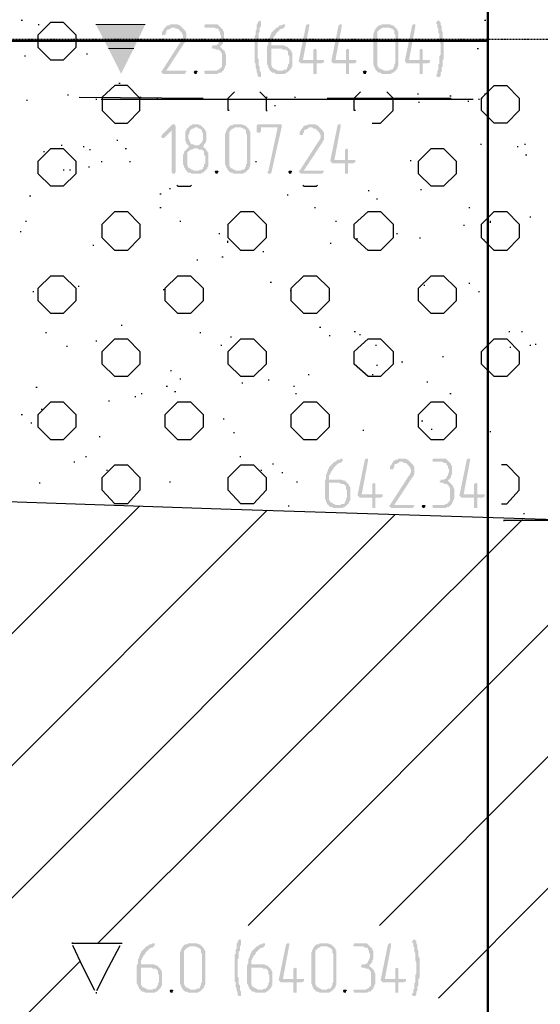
# Model space of a CAD drawing. Header units: millimetres. Extents: x -93479 to 1057970, y -66333 to 172656.
# Tile 93 of 145: x 191073 to 193172, y 46097 to 50064. Entities that reach past the tile are written whole.
import ezdxf

# ---------------------------------------------------------------- set-up
doc = ezdxf.new("R2010")
doc.units = ezdxf.units.MM
doc.linetypes.add('01 Штриховая _4 мм_', pattern=[6, 3.5, -2.5])
doc.layers.add('PDF _Геометрия', color=7, linetype='Continuous')
doc.layers.add('PDF _Сплошная заливка', color=7, linetype='Continuous')
doc.layers.add('РАЗМЕРЫ', color=7, linetype='Continuous', lineweight=9)

# ---------------------------------------------------------------- blocks, each defined once
blk = doc.blocks.new('геология2')
at = {"layer": 'PDF _Сплошная заливка', "transparency": 33554559}
for points in [[(37.3972, -10.4418), (37.3922, -10.4418), (37.3905, -10.4434), (37.3872, -10.4434), (37.3855, -10.4451), (37.3838, -10.4451), (37.3838, -10.4468), (37.3822, -10.4484), (37.3805, -10.4518), (37.3788, -10.4534), (37.3788, -10.4551), (37.3788, -10.4584), (37.3838, -10.4584), (37.3838, -10.4568), (37.3855, -10.4551), (37.3855, -10.4518), (37.3872, -10.4501), (37.3888, -10.4501), (37.3922, -10.4484), (37.3938, -10.4468), (37.4105, -10.4468), (37.4088, -10.4451), (37.4072, -10.4434), (37.4055, -10.4434), (37.4038, -10.4418), (37.3988, -10.4418)], [(37.4605, -10.4418), (37.4472, -10.4418), (37.4455, -10.4451), (37.4472, -10.4468), (37.4622, -10.4468), (37.4638, -10.4484), (37.4672, -10.4484), (37.4688, -10.4501), (37.4688, -10.4518), (37.4705, -10.4534), (37.4705, -10.4568), (37.4722, -10.4584), (37.4722, -10.4634), (37.4705, -10.4668), (37.4705, -10.4684), (37.4688, -10.4701), (37.4688, -10.4718), (37.4672, -10.4734), (37.4638, -10.4751), (37.4588, -10.4751), (37.4588, -10.4768), (37.4572, -10.4784), (37.4588, -10.4801), (37.4622, -10.4801), (37.4655, -10.4818), (37.4688, -10.4818), (37.4705, -10.4834), (37.4722, -10.4851), (37.4738, -10.4884), (37.4738, -10.5084), (37.4722, -10.5101), (37.4705, -10.5118), (37.4688, -10.5134), (37.4672, -10.5134), (37.4655, -10.5151), (37.4472, -10.5151), (37.4455, -10.5168), (37.4472, -10.5201), (37.4672, -10.5201), (37.4688, -10.5184), (37.4722, -10.5184), (37.4738, -10.5168), (37.4755, -10.5151), (37.4772, -10.5134), (37.4772, -10.5118), (37.4788, -10.5101), (37.4788, -10.5084), (37.4805, -10.5051), (37.4805, -10.4901), (37.4788, -10.4868), (37.4788, -10.4851), (37.4772, -10.4834), (37.4755, -10.4818), (37.4738, -10.4801), (37.4722, -10.4784), (37.4705, -10.4768), (37.4722, -10.4751), (37.4738, -10.4734), (37.4755, -10.4718), (37.4755, -10.4684), (37.4772, -10.4668), (37.4772, -10.4534), (37.4755, -10.4518), (37.4755, -10.4501), (37.4738, -10.4484), (37.4722, -10.4468), (37.4705, -10.4451), (37.4688, -10.4434), (37.4672, -10.4418), (37.4622, -10.4418)], [(37.5338, -10.4351), (37.5322, -10.4368), (37.5305, -10.4384), (37.5305, -10.4401), (37.5288, -10.4418), (37.5288, -10.4501), (37.5272, -10.4518), (37.5272, -10.4584), (37.5255, -10.4601), (37.5255, -10.5018), (37.5272, -10.5034), (37.5272, -10.5101), (37.5288, -10.5134), (37.5288, -10.5168), (37.5305, -10.5201), (37.5305, -10.5234), (37.5322, -10.5251), (37.5355, -10.5251), (37.5355, -10.5184), (37.5338, -10.5151), (37.5338, -10.5084), (37.5322, -10.5068), (37.5322, -10.4968), (37.5305, -10.4951), (37.5305, -10.4668), (37.5322, -10.4651), (37.5322, -10.4551), (37.5338, -10.4534), (37.5338, -10.4468), (37.5355, -10.4451), (37.5355, -10.4401), (37.5355, -10.4368)], [(37.5722, -10.4418), (37.5705, -10.4418), (37.5688, -10.4434), (37.5655, -10.4434), (37.5638, -10.4451), (37.5622, -10.4468), (37.5605, -10.4468), (37.5588, -10.4484), (37.5572, -10.4501), (37.5555, -10.4518), (37.5538, -10.4534), (37.5522, -10.4551), (37.5522, -10.4568), (37.5505, -10.4584), (37.5505, -10.4601), (37.5488, -10.4634), (37.5488, -10.4651), (37.5472, -10.4668), (37.5472, -10.4734), (37.5455, -10.4768), (37.5455, -10.5051), (37.5472, -10.5084), (37.5472, -10.5101), (37.5488, -10.5118), (37.5488, -10.5134), (37.5505, -10.5151), (37.5622, -10.5151), (37.5605, -10.5134), (37.5588, -10.5134), (37.5572, -10.5118), (37.5555, -10.5118), (37.5538, -10.5101), (37.5522, -10.5068), (37.5522, -10.4801), (37.5805, -10.4801), (37.5788, -10.4784), (37.5772, -10.4768), (37.5755, -10.4768), (37.5722, -10.4751), (37.5522, -10.4751), (37.5522, -10.4684), (37.5538, -10.4668), (37.5538, -10.4651), (37.5555, -10.4634), (37.5555, -10.4618), (37.5572, -10.4601), (37.5588, -10.4584), (37.5588, -10.4568), (37.5605, -10.4551), (37.5622, -10.4534), (37.5638, -10.4518), (37.5655, -10.4501), (37.5688, -10.4484), (37.5705, -10.4484), (37.5722, -10.4468), (37.5738, -10.4451), (37.5738, -10.4418)], [(37.6105, -10.4418), (37.6088, -10.4418), (37.6072, -10.4434), (37.5955, -10.5001), (37.5972, -10.5018), (37.5988, -10.5034), (37.6188, -10.5034), (37.6188, -10.5201), (37.6238, -10.5201), (37.6238, -10.5168), (37.6238, -10.5034), (37.6322, -10.5034), (37.6355, -10.5018), (37.6355, -10.4984), (37.6022, -10.4984), (37.6122, -10.4451), (37.6122, -10.4418)], [(37.6622, -10.4418), (37.6605, -10.4418), (37.6588, -10.4434), (37.6472, -10.5001), (37.6488, -10.5018), (37.6505, -10.5034), (37.6705, -10.5034), (37.6705, -10.5201), (37.6755, -10.5201), (37.6755, -10.5168), (37.6755, -10.5034), (37.6838, -10.5034), (37.6872, -10.5018), (37.6872, -10.4984), (37.6538, -10.4984), (37.6638, -10.4451), (37.6638, -10.4418)], [(37.7372, -10.4418), (37.7272, -10.4418), (37.7255, -10.4434), (37.7222, -10.4434), (37.7205, -10.4451), (37.7188, -10.4468), (37.7172, -10.4484), (37.7172, -10.4501), (37.7155, -10.4518), (37.7155, -10.4534), (37.7138, -10.4568), (37.7138, -10.5051), (37.7155, -10.5084), (37.7155, -10.5101), (37.7172, -10.5118), (37.7172, -10.5134), (37.7188, -10.5151), (37.7205, -10.5168), (37.7222, -10.5184), (37.7255, -10.5184), (37.7272, -10.5201), (37.7422, -10.5201), (37.7438, -10.5184), (37.7455, -10.5184), (37.7472, -10.5168), (37.7488, -10.5151), (37.7305, -10.5151), (37.7288, -10.5134), (37.7272, -10.5134), (37.7255, -10.5118), (37.7238, -10.5118), (37.7222, -10.5101), (37.7205, -10.5068), (37.7205, -10.4534), (37.7222, -10.4518), (37.7238, -10.4501), (37.7255, -10.4484), (37.7272, -10.4484), (37.7288, -10.4468), (37.7488, -10.4468), (37.7472, -10.4451), (37.7455, -10.4434), (37.7438, -10.4434), (37.7405, -10.4418), (37.7388, -10.4418)], [(37.7788, -10.4418), (37.7772, -10.4418), (37.7755, -10.4434), (37.7638, -10.5001), (37.7655, -10.5018), (37.7672, -10.5034), (37.7872, -10.5034), (37.7872, -10.5201), (37.7922, -10.5201), (37.7922, -10.5168), (37.7922, -10.5034), (37.8005, -10.5034), (37.8038, -10.5018), (37.8038, -10.4984), (37.7705, -10.4984), (37.7805, -10.4451), (37.7805, -10.4418)], [(37.8172, -10.4351), (37.8155, -10.4368), (37.8138, -10.4384), (37.8138, -10.4401), (37.8155, -10.4418), (37.8155, -10.4468), (37.8172, -10.4484), (37.8172, -10.4551), (37.8188, -10.4568), (37.8188, -10.4684), (37.8205, -10.4718), (37.8205, -10.4801), (37.8205, -10.4901), (37.8188, -10.4918), (37.8188, -10.5034), (37.8172, -10.5051), (37.8172, -10.5134), (37.8155, -10.5151), (37.8155, -10.5201), (37.8138, -10.5218), (37.8138, -10.5234), (37.8155, -10.5251), (37.8188, -10.5251), (37.8205, -10.5234), (37.8205, -10.5184), (37.8222, -10.5168), (37.8222, -10.5101), (37.8238, -10.5084), (37.8238, -10.4984), (37.8255, -10.4968), (37.8255, -10.4651), (37.8238, -10.4618), (37.8238, -10.4534), (37.8222, -10.4518), (37.8222, -10.4451), (37.8205, -10.4418), (37.8205, -10.4384), (37.8188, -10.4368)], [(37.4105, -10.4468), (37.3972, -10.4468), (37.3988, -10.4468), (37.4005, -10.4484), (37.4038, -10.4484), (37.4055, -10.4501), (37.4072, -10.4518), (37.4088, -10.4534), (37.4105, -10.4551), (37.4105, -10.4568), (37.4122, -10.4584), (37.4122, -10.4634), (37.4105, -10.4651), (37.4105, -10.4668), (37.4088, -10.4684), (37.3788, -10.5151), (37.3772, -10.5168), (37.3788, -10.5184), (37.3805, -10.5201), (37.4155, -10.5201), (37.4155, -10.5184), (37.4172, -10.5168), (37.4172, -10.5151), (37.3855, -10.5151), (37.4138, -10.4718), (37.4155, -10.4701), (37.4155, -10.4684), (37.4172, -10.4668), (37.4172, -10.4551), (37.4155, -10.4518), (37.4138, -10.4501), (37.4122, -10.4484)], [(37.7488, -10.4468), (37.7372, -10.4468), (37.7388, -10.4468), (37.7422, -10.4484), (37.7438, -10.4484), (37.7455, -10.4501), (37.7472, -10.4518), (37.7472, -10.4568), (37.7488, -10.4584), (37.7488, -10.5034), (37.7472, -10.5051), (37.7472, -10.5084), (37.7455, -10.5101), (37.7455, -10.5118), (37.7438, -10.5134), (37.7405, -10.5134), (37.7388, -10.5151), (37.7305, -10.5151), (37.7488, -10.5151), (37.7505, -10.5134), (37.7522, -10.5118), (37.7522, -10.5101), (37.7538, -10.5068), (37.7538, -10.4534), (37.7522, -10.4518), (37.7522, -10.4501), (37.7505, -10.4484)], [(37.5805, -10.4801), (37.5688, -10.4801), (37.5705, -10.4818), (37.5755, -10.4818), (37.5772, -10.4834), (37.5788, -10.4851), (37.5788, -10.4901), (37.5805, -10.4918), (37.5805, -10.5034), (37.5788, -10.5051), (37.5788, -10.5084), (37.5772, -10.5101), (37.5772, -10.5118), (37.5755, -10.5134), (37.5722, -10.5134), (37.5705, -10.5151), (37.5505, -10.5151), (37.5522, -10.5168), (37.5538, -10.5184), (37.5572, -10.5184), (37.5588, -10.5201), (37.5738, -10.5201), (37.5755, -10.5184), (37.5772, -10.5184), (37.5788, -10.5168), (37.5805, -10.5151), (37.5822, -10.5134), (37.5838, -10.5118), (37.5838, -10.5101), (37.5855, -10.5084), (37.5855, -10.4868), (37.5838, -10.4851), (37.5838, -10.4834), (37.5822, -10.4818)], [(37.6222, -10.4801), (37.6188, -10.4818), (37.6188, -10.4834), (37.6188, -10.4984), (37.6022, -10.4984), (37.6238, -10.4984), (37.6238, -10.4818)], [(37.6738, -10.4801), (37.6705, -10.4818), (37.6705, -10.4834), (37.6705, -10.4984), (37.6538, -10.4984), (37.6755, -10.4984), (37.6755, -10.4818)], [(37.7905, -10.4801), (37.7872, -10.4818), (37.7872, -10.4834), (37.7872, -10.4984), (37.7705, -10.4984), (37.7922, -10.4984), (37.7922, -10.4818)], [(37.4322, -10.5151), (37.4305, -10.5151), (37.4288, -10.5168), (37.4305, -10.5201), (37.4338, -10.5201), (37.4338, -10.5184), (37.4355, -10.5168), (37.4338, -10.5151)], [(37.7005, -10.5151), (37.6988, -10.5151), (37.6972, -10.5168), (37.6988, -10.5201), (37.7022, -10.5201), (37.7022, -10.5184), (37.7038, -10.5168), (37.7022, -10.5151)], [(37.3972, -10.6001), (37.3955, -10.6001), (37.3788, -10.6168), (37.3772, -10.6201), (37.3788, -10.6218), (37.3822, -10.6218), (37.3938, -10.6101), (37.4005, -10.6034), (37.3988, -10.6001)], [(37.4005, -10.6034), (37.3938, -10.6101), (37.3938, -10.6751), (37.3955, -10.6784), (37.3988, -10.6784), (37.4005, -10.6751)], [(37.4322, -10.6001), (37.4272, -10.6001), (37.4255, -10.6018), (37.4238, -10.6018), (37.4222, -10.6034), (37.4205, -10.6051), (37.4188, -10.6068), (37.4172, -10.6084), (37.4172, -10.6101), (37.4155, -10.6118), (37.4155, -10.6268), (37.4172, -10.6284), (37.4172, -10.6301), (37.4188, -10.6318), (37.4205, -10.6334), (37.4205, -10.6351), (37.4222, -10.6351), (37.4205, -10.6368), (37.4188, -10.6384), (37.4355, -10.6384), (37.4372, -10.6401), (37.4422, -10.6401), (37.4438, -10.6418), (37.4455, -10.6434), (37.4455, -10.6484), (37.4472, -10.6501), (37.4472, -10.6618), (37.4455, -10.6634), (37.4455, -10.6668), (37.4438, -10.6684), (37.4438, -10.6701), (37.4422, -10.6718), (37.4388, -10.6718), (37.4372, -10.6734), (37.4172, -10.6734), (37.4188, -10.6751), (37.4205, -10.6768), (37.4238, -10.6768), (37.4255, -10.6784), (37.4405, -10.6784), (37.4422, -10.6768), (37.4438, -10.6768), (37.4455, -10.6751), (37.4472, -10.6734), (37.4488, -10.6718), (37.4505, -10.6701), (37.4505, -10.6684), (37.4522, -10.6668), (37.4522, -10.6451), (37.4505, -10.6434), (37.4505, -10.6418), (37.4488, -10.6418), (37.4488, -10.6401), (37.4472, -10.6384), (37.4455, -10.6368), (37.4438, -10.6351), (37.4455, -10.6334), (37.4305, -10.6334), (37.4288, -10.6318), (37.4255, -10.6318), (37.4238, -10.6301), (37.4238, -10.6284), (37.4222, -10.6268), (37.4222, -10.6251), (37.4205, -10.6218), (37.4205, -10.6168), (37.4222, -10.6151), (37.4222, -10.6118), (37.4238, -10.6101), (37.4238, -10.6084), (37.4272, -10.6068), (37.4288, -10.6068), (37.4305, -10.6051), (37.4438, -10.6051), (37.4422, -10.6034), (37.4405, -10.6018), (37.4388, -10.6018), (37.4372, -10.6001), (37.4338, -10.6001)], [(37.4438, -10.6051), (37.4322, -10.6051), (37.4355, -10.6051), (37.4372, -10.6068), (37.4388, -10.6068), (37.4405, -10.6084), (37.4422, -10.6101), (37.4422, -10.6118), (37.4438, -10.6151), (37.4438, -10.6251), (37.4422, -10.6268), (37.4422, -10.6284), (37.4405, -10.6301), (37.4388, -10.6318), (37.4372, -10.6334), (37.4322, -10.6334), (37.4455, -10.6334), (37.4455, -10.6318), (37.4472, -10.6301), (37.4488, -10.6268), (37.4488, -10.6118), (37.4472, -10.6101), (37.4472, -10.6084), (37.4455, -10.6068)], [(37.5022, -10.6001), (37.4922, -10.6001), (37.4905, -10.6018), (37.4872, -10.6018), (37.4855, -10.6034), (37.4838, -10.6051), (37.4822, -10.6068), (37.4822, -10.6084), (37.4805, -10.6101), (37.4805, -10.6118), (37.4788, -10.6151), (37.4788, -10.6634), (37.4805, -10.6668), (37.4805, -10.6684), (37.4822, -10.6701), (37.4822, -10.6718), (37.4838, -10.6734), (37.4855, -10.6751), (37.4872, -10.6768), (37.4905, -10.6768), (37.4922, -10.6784), (37.5072, -10.6784), (37.5088, -10.6768), (37.5105, -10.6768), (37.5122, -10.6751), (37.5138, -10.6734), (37.4955, -10.6734), (37.4938, -10.6718), (37.4922, -10.6718), (37.4905, -10.6701), (37.4888, -10.6701), (37.4872, -10.6684), (37.4855, -10.6651), (37.4855, -10.6118), (37.4872, -10.6101), (37.4888, -10.6084), (37.4905, -10.6068), (37.4922, -10.6068), (37.4938, -10.6051), (37.5138, -10.6051), (37.5122, -10.6034), (37.5105, -10.6018), (37.5088, -10.6018), (37.5055, -10.6001), (37.5038, -10.6001)], [(37.5138, -10.6051), (37.5022, -10.6051), (37.5038, -10.6051), (37.5072, -10.6068), (37.5088, -10.6068), (37.5105, -10.6084), (37.5122, -10.6101), (37.5122, -10.6151), (37.5138, -10.6168), (37.5138, -10.6618), (37.5122, -10.6634), (37.5122, -10.6668), (37.5105, -10.6684), (37.5105, -10.6701), (37.5088, -10.6718), (37.5055, -10.6718), (37.5038, -10.6734), (37.4955, -10.6734), (37.5138, -10.6734), (37.5155, -10.6718), (37.5172, -10.6701), (37.5172, -10.6684), (37.5188, -10.6651), (37.5188, -10.6118), (37.5172, -10.6101), (37.5172, -10.6084), (37.5155, -10.6068)], [(37.5655, -10.6001), (37.5305, -10.6001), (37.5288, -10.6018), (37.5288, -10.6118), (37.5305, -10.6134), (37.5338, -10.6134), (37.5355, -10.6118), (37.5355, -10.6051), (37.5622, -10.6051), (37.5688, -10.6034), (37.5688, -10.6001)], [(37.5688, -10.6034), (37.5622, -10.6051), (37.5472, -10.6751), (37.5455, -10.6751), (37.5472, -10.6784), (37.5505, -10.6784), (37.5522, -10.6768)], [(37.6288, -10.6051), (37.6155, -10.6051), (37.6172, -10.6051), (37.6188, -10.6068), (37.6222, -10.6068), (37.6238, -10.6084), (37.6255, -10.6101), (37.6272, -10.6118), (37.6288, -10.6134), (37.6288, -10.6151), (37.6305, -10.6168), (37.6305, -10.6218), (37.6288, -10.6234), (37.6288, -10.6251), (37.6272, -10.6268), (37.5972, -10.6734), (37.5955, -10.6751), (37.5972, -10.6768), (37.5988, -10.6784), (37.6338, -10.6784), (37.6338, -10.6768), (37.6355, -10.6751), (37.6355, -10.6734), (37.6038, -10.6734), (37.6322, -10.6301), (37.6338, -10.6284), (37.6338, -10.6268), (37.6355, -10.6251), (37.6355, -10.6134), (37.6338, -10.6101), (37.6322, -10.6084), (37.6305, -10.6068)], [(37.6155, -10.6001), (37.6105, -10.6001), (37.6088, -10.6018), (37.6055, -10.6018), (37.6038, -10.6034), (37.6022, -10.6034), (37.6022, -10.6051), (37.6005, -10.6068), (37.5988, -10.6101), (37.5972, -10.6118), (37.5972, -10.6134), (37.5972, -10.6168), (37.6022, -10.6168), (37.6022, -10.6151), (37.6038, -10.6134), (37.6038, -10.6101), (37.6055, -10.6084), (37.6072, -10.6084), (37.6105, -10.6068), (37.6122, -10.6051), (37.6288, -10.6051), (37.6272, -10.6034), (37.6255, -10.6018), (37.6238, -10.6018), (37.6222, -10.6001), (37.6172, -10.6001)], [(37.6605, -10.6001), (37.6588, -10.6001), (37.6572, -10.6018), (37.6455, -10.6584), (37.6472, -10.6601), (37.6488, -10.6618), (37.6688, -10.6618), (37.6688, -10.6784), (37.6738, -10.6784), (37.6738, -10.6751), (37.6738, -10.6618), (37.6822, -10.6618), (37.6855, -10.6601), (37.6855, -10.6568), (37.6522, -10.6568), (37.6622, -10.6034), (37.6622, -10.6001)], [(37.4188, -10.6384), (37.4172, -10.6401), (37.4155, -10.6418), (37.4138, -10.6434), (37.4138, -10.6451), (37.4122, -10.6484), (37.4122, -10.6501), (37.4122, -10.6634), (37.4138, -10.6668), (37.4138, -10.6684), (37.4155, -10.6701), (37.4155, -10.6718), (37.4172, -10.6734), (37.4288, -10.6734), (37.4272, -10.6718), (37.4255, -10.6718), (37.4238, -10.6701), (37.4222, -10.6701), (37.4205, -10.6684), (37.4188, -10.6651), (37.4188, -10.6451), (37.4205, -10.6434), (37.4222, -10.6418), (37.4238, -10.6401), (37.4272, -10.6401), (37.4288, -10.6384), (37.4355, -10.6384)], [(37.6722, -10.6384), (37.6688, -10.6401), (37.6688, -10.6418), (37.6688, -10.6568), (37.6522, -10.6568), (37.6738, -10.6568), (37.6738, -10.6401)], [(37.4655, -10.6734), (37.4638, -10.6734), (37.4622, -10.6751), (37.4638, -10.6784), (37.4672, -10.6784), (37.4672, -10.6768), (37.4688, -10.6751), (37.4672, -10.6734)], [(37.5822, -10.6734), (37.5805, -10.6734), (37.5788, -10.6751), (37.5805, -10.6784), (37.5838, -10.6784), (37.5838, -10.6768), (37.5855, -10.6751), (37.5838, -10.6734)], [(37.6638, -11.1301), (37.6622, -11.1301), (37.6605, -11.1318), (37.6572, -11.1318), (37.6555, -11.1334), (37.6538, -11.1351), (37.6522, -11.1351), (37.6505, -11.1368), (37.6488, -11.1384), (37.6472, -11.1401), (37.6455, -11.1418), (37.6438, -11.1434), (37.6438, -11.1451), (37.6422, -11.1468), (37.6422, -11.1484), (37.6405, -11.1518), (37.6405, -11.1534), (37.6388, -11.1551), (37.6388, -11.1618), (37.6372, -11.1651), (37.6372, -11.1934), (37.6388, -11.1968), (37.6388, -11.1984), (37.6405, -11.2001), (37.6405, -11.2018), (37.6422, -11.2034), (37.6538, -11.2034), (37.6522, -11.2018), (37.6505, -11.2018), (37.6488, -11.2001), (37.6472, -11.2001), (37.6455, -11.1984), (37.6438, -11.1951), (37.6438, -11.1684), (37.6722, -11.1684), (37.6705, -11.1668), (37.6688, -11.1651), (37.6672, -11.1651), (37.6638, -11.1634), (37.6438, -11.1634), (37.6438, -11.1568), (37.6455, -11.1551), (37.6455, -11.1534), (37.6472, -11.1518), (37.6472, -11.1501), (37.6488, -11.1484), (37.6505, -11.1468), (37.6505, -11.1451), (37.6522, -11.1434), (37.6538, -11.1418), (37.6555, -11.1401), (37.6572, -11.1384), (37.6605, -11.1368), (37.6622, -11.1368), (37.6638, -11.1351), (37.6655, -11.1334), (37.6655, -11.1301)], [(37.7038, -11.1301), (37.7022, -11.1301), (37.7005, -11.1318), (37.6888, -11.1884), (37.6905, -11.1901), (37.6922, -11.1918), (37.7122, -11.1918), (37.7122, -11.2084), (37.7172, -11.2084), (37.7172, -11.2051), (37.7172, -11.1918), (37.7255, -11.1918), (37.7288, -11.1901), (37.7288, -11.1868), (37.6955, -11.1868), (37.7055, -11.1334), (37.7055, -11.1301)], [(37.7722, -11.1351), (37.7588, -11.1351), (37.7605, -11.1351), (37.7622, -11.1368), (37.7655, -11.1368), (37.7672, -11.1384), (37.7688, -11.1401), (37.7705, -11.1418), (37.7722, -11.1434), (37.7722, -11.1451), (37.7738, -11.1468), (37.7738, -11.1518), (37.7722, -11.1534), (37.7722, -11.1551), (37.7705, -11.1568), (37.7405, -11.2034), (37.7388, -11.2051), (37.7405, -11.2068), (37.7422, -11.2084), (37.7772, -11.2084), (37.7772, -11.2068), (37.7788, -11.2051), (37.7788, -11.2034), (37.7472, -11.2034), (37.7755, -11.1601), (37.7772, -11.1584), (37.7772, -11.1568), (37.7788, -11.1551), (37.7788, -11.1434), (37.7772, -11.1401), (37.7755, -11.1384), (37.7738, -11.1368)], [(37.7588, -11.1301), (37.7538, -11.1301), (37.7522, -11.1318), (37.7488, -11.1318), (37.7472, -11.1334), (37.7455, -11.1334), (37.7455, -11.1351), (37.7438, -11.1368), (37.7422, -11.1401), (37.7405, -11.1418), (37.7405, -11.1434), (37.7405, -11.1468), (37.7455, -11.1468), (37.7455, -11.1451), (37.7472, -11.1434), (37.7472, -11.1401), (37.7488, -11.1384), (37.7505, -11.1384), (37.7538, -11.1368), (37.7555, -11.1351), (37.7722, -11.1351), (37.7705, -11.1334), (37.7688, -11.1318), (37.7672, -11.1318), (37.7655, -11.1301), (37.7605, -11.1301)], [(37.8222, -11.1301), (37.8088, -11.1301), (37.8072, -11.1334), (37.8088, -11.1351), (37.8238, -11.1351), (37.8255, -11.1368), (37.8288, -11.1368), (37.8305, -11.1384), (37.8305, -11.1401), (37.8322, -11.1418), (37.8322, -11.1451), (37.8338, -11.1468), (37.8338, -11.1518), (37.8322, -11.1551), (37.8322, -11.1568), (37.8305, -11.1584), (37.8305, -11.1601), (37.8288, -11.1618), (37.8255, -11.1634), (37.8205, -11.1634), (37.8205, -11.1651), (37.8188, -11.1668), (37.8205, -11.1684), (37.8238, -11.1684), (37.8272, -11.1701), (37.8305, -11.1701), (37.8322, -11.1718), (37.8338, -11.1734), (37.8355, -11.1768), (37.8355, -11.1968), (37.8338, -11.1984), (37.8322, -11.2001), (37.8305, -11.2018), (37.8288, -11.2018), (37.8272, -11.2034), (37.8088, -11.2034), (37.8072, -11.2051), (37.8088, -11.2084), (37.8288, -11.2084), (37.8305, -11.2068), (37.8338, -11.2068), (37.8355, -11.2051), (37.8372, -11.2034), (37.8388, -11.2018), (37.8388, -11.2001), (37.8405, -11.1984), (37.8405, -11.1968), (37.8422, -11.1934), (37.8422, -11.1784), (37.8405, -11.1751), (37.8405, -11.1734), (37.8388, -11.1718), (37.8372, -11.1701), (37.8355, -11.1684), (37.8338, -11.1668), (37.8322, -11.1651), (37.8338, -11.1634), (37.8355, -11.1618), (37.8372, -11.1601), (37.8372, -11.1568), (37.8388, -11.1551), (37.8388, -11.1418), (37.8372, -11.1401), (37.8372, -11.1384), (37.8355, -11.1368), (37.8338, -11.1351), (37.8322, -11.1334), (37.8305, -11.1318), (37.8288, -11.1301), (37.8238, -11.1301)], [(37.8655, -11.1301), (37.8638, -11.1301), (37.8622, -11.1318), (37.8505, -11.1884), (37.8522, -11.1901), (37.8538, -11.1918), (37.8738, -11.1918), (37.8738, -11.2084), (37.8788, -11.2084), (37.8788, -11.2051), (37.8788, -11.1918), (37.8872, -11.1918), (37.8905, -11.1901), (37.8905, -11.1868), (37.8572, -11.1868), (37.8672, -11.1334), (37.8672, -11.1301)], [(37.6722, -11.1684), (37.6605, -11.1684), (37.6622, -11.1701), (37.6672, -11.1701), (37.6688, -11.1718), (37.6705, -11.1734), (37.6705, -11.1784), (37.6722, -11.1801), (37.6722, -11.1918), (37.6705, -11.1934), (37.6705, -11.1968), (37.6688, -11.1984), (37.6688, -11.2001), (37.6672, -11.2018), (37.6638, -11.2018), (37.6622, -11.2034), (37.6422, -11.2034), (37.6438, -11.2051), (37.6455, -11.2068), (37.6488, -11.2068), (37.6505, -11.2084), (37.6655, -11.2084), (37.6672, -11.2068), (37.6688, -11.2068), (37.6705, -11.2051), (37.6722, -11.2034), (37.6738, -11.2018), (37.6755, -11.2001), (37.6755, -11.1984), (37.6772, -11.1968), (37.6772, -11.1751), (37.6755, -11.1734), (37.6755, -11.1718), (37.6738, -11.1701)], [(37.7155, -11.1684), (37.7122, -11.1701), (37.7122, -11.1718), (37.7122, -11.1868), (37.6955, -11.1868), (37.7172, -11.1868), (37.7172, -11.1701)], [(37.8772, -11.1684), (37.8738, -11.1701), (37.8738, -11.1718), (37.8738, -11.1868), (37.8572, -11.1868), (37.8788, -11.1868), (37.8788, -11.1701)], [(37.7938, -11.2034), (37.7922, -11.2034), (37.7905, -11.2051), (37.7922, -11.2084), (37.7955, -11.2084), (37.7955, -11.2068), (37.7972, -11.2051), (37.7955, -11.2034)], [(37.5022, -11.8918), (37.5005, -11.8934), (37.4988, -11.8951), (37.4988, -11.8968), (37.4972, -11.8984), (37.4972, -11.9068), (37.4955, -11.9084), (37.4955, -11.9151), (37.4938, -11.9168), (37.4938, -11.9584), (37.4955, -11.9601), (37.4955, -11.9668), (37.4972, -11.9701), (37.4972, -11.9734), (37.4988, -11.9768), (37.4988, -11.9801), (37.5005, -11.9818), (37.5038, -11.9818), (37.5038, -11.9751), (37.5022, -11.9718), (37.5022, -11.9651), (37.5005, -11.9634), (37.5005, -11.9534), (37.4988, -11.9518), (37.4988, -11.9234), (37.5005, -11.9218), (37.5005, -11.9118), (37.5022, -11.9101), (37.5022, -11.9034), (37.5038, -11.9018), (37.5038, -11.8968), (37.5038, -11.8934)], [(37.7788, -11.8918), (37.7772, -11.8934), (37.7755, -11.8951), (37.7755, -11.8968), (37.7772, -11.8984), (37.7772, -11.9034), (37.7788, -11.9051), (37.7788, -11.9118), (37.7805, -11.9134), (37.7805, -11.9251), (37.7822, -11.9284), (37.7822, -11.9368), (37.7822, -11.9468), (37.7805, -11.9484), (37.7805, -11.9601), (37.7788, -11.9618), (37.7788, -11.9701), (37.7772, -11.9718), (37.7772, -11.9768), (37.7755, -11.9784), (37.7755, -11.9801), (37.7772, -11.9818), (37.7805, -11.9818), (37.7822, -11.9801), (37.7822, -11.9751), (37.7838, -11.9734), (37.7838, -11.9668), (37.7855, -11.9651), (37.7855, -11.9551), (37.7872, -11.9534), (37.7872, -11.9218), (37.7855, -11.9184), (37.7855, -11.9101), (37.7838, -11.9084), (37.7838, -11.9018), (37.7822, -11.8984), (37.7822, -11.8951), (37.7805, -11.8934)], [(37.3655, -11.8984), (37.3638, -11.8984), (37.3622, -11.9001), (37.3588, -11.9001), (37.3572, -11.9018), (37.3555, -11.9034), (37.3538, -11.9034), (37.3522, -11.9051), (37.3505, -11.9068), (37.3488, -11.9084), (37.3472, -11.9101), (37.3455, -11.9118), (37.3455, -11.9134), (37.3438, -11.9151), (37.3438, -11.9168), (37.3422, -11.9201), (37.3422, -11.9218), (37.3405, -11.9234), (37.3405, -11.9301), (37.3388, -11.9334), (37.3388, -11.9618), (37.3405, -11.9651), (37.3405, -11.9668), (37.3422, -11.9684), (37.3422, -11.9701), (37.3438, -11.9718), (37.3555, -11.9718), (37.3538, -11.9701), (37.3522, -11.9701), (37.3505, -11.9684), (37.3488, -11.9684), (37.3472, -11.9668), (37.3455, -11.9634), (37.3455, -11.9368), (37.3738, -11.9368), (37.3722, -11.9351), (37.3705, -11.9334), (37.3688, -11.9334), (37.3655, -11.9318), (37.3455, -11.9318), (37.3455, -11.9251), (37.3472, -11.9234), (37.3472, -11.9218), (37.3488, -11.9201), (37.3488, -11.9184), (37.3505, -11.9168), (37.3522, -11.9151), (37.3522, -11.9134), (37.3538, -11.9118), (37.3555, -11.9101), (37.3572, -11.9084), (37.3588, -11.9068), (37.3622, -11.9051), (37.3638, -11.9051), (37.3655, -11.9034), (37.3672, -11.9018), (37.3672, -11.8984)], [(37.4305, -11.8984), (37.4205, -11.8984), (37.4188, -11.9001), (37.4155, -11.9001), (37.4138, -11.9018), (37.4122, -11.9034), (37.4105, -11.9051), (37.4105, -11.9068), (37.4088, -11.9084), (37.4088, -11.9101), (37.4072, -11.9134), (37.4072, -11.9618), (37.4088, -11.9651), (37.4088, -11.9668), (37.4105, -11.9684), (37.4105, -11.9701), (37.4122, -11.9718), (37.4138, -11.9734), (37.4155, -11.9751), (37.4188, -11.9751), (37.4205, -11.9768), (37.4355, -11.9768), (37.4372, -11.9751), (37.4388, -11.9751), (37.4405, -11.9734), (37.4422, -11.9718), (37.4238, -11.9718), (37.4222, -11.9701), (37.4205, -11.9701), (37.4188, -11.9684), (37.4172, -11.9684), (37.4155, -11.9668), (37.4138, -11.9634), (37.4138, -11.9101), (37.4155, -11.9084), (37.4172, -11.9068), (37.4188, -11.9051), (37.4205, -11.9051), (37.4222, -11.9034), (37.4422, -11.9034), (37.4405, -11.9018), (37.4388, -11.9001), (37.4372, -11.9001), (37.4338, -11.8984), (37.4322, -11.8984)], [(37.4422, -11.9034), (37.4305, -11.9034), (37.4322, -11.9034), (37.4355, -11.9051), (37.4372, -11.9051), (37.4388, -11.9068), (37.4405, -11.9084), (37.4405, -11.9134), (37.4422, -11.9151), (37.4422, -11.9601), (37.4405, -11.9618), (37.4405, -11.9651), (37.4388, -11.9668), (37.4388, -11.9684), (37.4372, -11.9701), (37.4338, -11.9701), (37.4322, -11.9718), (37.4238, -11.9718), (37.4422, -11.9718), (37.4438, -11.9701), (37.4455, -11.9684), (37.4455, -11.9668), (37.4472, -11.9634), (37.4472, -11.9101), (37.4455, -11.9084), (37.4455, -11.9068), (37.4438, -11.9051)], [(37.5405, -11.8984), (37.5388, -11.8984), (37.5372, -11.9001), (37.5338, -11.9001), (37.5322, -11.9018), (37.5305, -11.9034), (37.5288, -11.9034), (37.5272, -11.9051), (37.5255, -11.9068), (37.5238, -11.9084), (37.5222, -11.9101), (37.5205, -11.9118), (37.5205, -11.9134), (37.5188, -11.9151), (37.5188, -11.9168), (37.5172, -11.9201), (37.5172, -11.9218), (37.5155, -11.9234), (37.5155, -11.9301), (37.5138, -11.9334), (37.5138, -11.9618), (37.5155, -11.9651), (37.5155, -11.9668), (37.5172, -11.9684), (37.5172, -11.9701), (37.5188, -11.9718), (37.5305, -11.9718), (37.5288, -11.9701), (37.5272, -11.9701), (37.5255, -11.9684), (37.5238, -11.9684), (37.5222, -11.9668), (37.5205, -11.9634), (37.5205, -11.9368), (37.5488, -11.9368), (37.5472, -11.9351), (37.5455, -11.9334), (37.5438, -11.9334), (37.5405, -11.9318), (37.5205, -11.9318), (37.5205, -11.9251), (37.5222, -11.9234), (37.5222, -11.9218), (37.5238, -11.9201), (37.5238, -11.9184), (37.5255, -11.9168), (37.5272, -11.9151), (37.5272, -11.9134), (37.5288, -11.9118), (37.5305, -11.9101), (37.5322, -11.9084), (37.5338, -11.9068), (37.5372, -11.9051), (37.5388, -11.9051), (37.5405, -11.9034), (37.5422, -11.9018), (37.5422, -11.8984)], [(37.5788, -11.8984), (37.5772, -11.8984), (37.5755, -11.9001), (37.5638, -11.9568), (37.5655, -11.9584), (37.5672, -11.9601), (37.5872, -11.9601), (37.5872, -11.9768), (37.5922, -11.9768), (37.5922, -11.9734), (37.5922, -11.9601), (37.6005, -11.9601), (37.6038, -11.9584), (37.6038, -11.9551), (37.5705, -11.9551), (37.5805, -11.9018), (37.5805, -11.8984)], [(37.6388, -11.8984), (37.6288, -11.8984), (37.6272, -11.9001), (37.6238, -11.9001), (37.6222, -11.9018), (37.6205, -11.9034), (37.6188, -11.9051), (37.6188, -11.9068), (37.6172, -11.9084), (37.6172, -11.9101), (37.6155, -11.9134), (37.6155, -11.9618), (37.6172, -11.9651), (37.6172, -11.9668), (37.6188, -11.9684), (37.6188, -11.9701), (37.6205, -11.9718), (37.6222, -11.9734), (37.6238, -11.9751), (37.6272, -11.9751), (37.6288, -11.9768), (37.6438, -11.9768), (37.6455, -11.9751), (37.6472, -11.9751), (37.6488, -11.9734), (37.6505, -11.9718), (37.6322, -11.9718), (37.6305, -11.9701), (37.6288, -11.9701), (37.6272, -11.9684), (37.6255, -11.9684), (37.6238, -11.9668), (37.6222, -11.9634), (37.6222, -11.9101), (37.6238, -11.9084), (37.6255, -11.9068), (37.6272, -11.9051), (37.6288, -11.9051), (37.6305, -11.9034), (37.6505, -11.9034), (37.6488, -11.9018), (37.6472, -11.9001), (37.6455, -11.9001), (37.6422, -11.8984), (37.6405, -11.8984)], [(37.6505, -11.9034), (37.6388, -11.9034), (37.6405, -11.9034), (37.6438, -11.9051), (37.6455, -11.9051), (37.6472, -11.9068), (37.6488, -11.9084), (37.6488, -11.9134), (37.6505, -11.9151), (37.6505, -11.9601), (37.6488, -11.9618), (37.6488, -11.9651), (37.6472, -11.9668), (37.6472, -11.9684), (37.6455, -11.9701), (37.6422, -11.9701), (37.6405, -11.9718), (37.6322, -11.9718), (37.6505, -11.9718), (37.6522, -11.9701), (37.6538, -11.9684), (37.6538, -11.9668), (37.6555, -11.9634), (37.6555, -11.9101), (37.6538, -11.9084), (37.6538, -11.9068), (37.6522, -11.9051)], [(37.6972, -11.8984), (37.6838, -11.8984), (37.6822, -11.9018), (37.6838, -11.9034), (37.6988, -11.9034), (37.7005, -11.9051), (37.7038, -11.9051), (37.7055, -11.9068), (37.7055, -11.9084), (37.7072, -11.9101), (37.7072, -11.9134), (37.7088, -11.9151), (37.7088, -11.9201), (37.7072, -11.9234), (37.7072, -11.9251), (37.7055, -11.9268), (37.7055, -11.9284), (37.7038, -11.9301), (37.7005, -11.9318), (37.6955, -11.9318), (37.6955, -11.9334), (37.6938, -11.9351), (37.6955, -11.9368), (37.6988, -11.9368), (37.7022, -11.9384), (37.7055, -11.9384), (37.7072, -11.9401), (37.7088, -11.9418), (37.7105, -11.9451), (37.7105, -11.9651), (37.7088, -11.9668), (37.7072, -11.9684), (37.7055, -11.9701), (37.7038, -11.9701), (37.7022, -11.9718), (37.6838, -11.9718), (37.6822, -11.9734), (37.6838, -11.9768), (37.7038, -11.9768), (37.7055, -11.9751), (37.7088, -11.9751), (37.7105, -11.9734), (37.7122, -11.9718), (37.7138, -11.9701), (37.7138, -11.9684), (37.7155, -11.9668), (37.7155, -11.9651), (37.7172, -11.9618), (37.7172, -11.9468), (37.7155, -11.9434), (37.7155, -11.9418), (37.7138, -11.9401), (37.7122, -11.9384), (37.7105, -11.9368), (37.7088, -11.9351), (37.7072, -11.9334), (37.7088, -11.9318), (37.7105, -11.9301), (37.7122, -11.9284), (37.7122, -11.9251), (37.7138, -11.9234), (37.7138, -11.9101), (37.7122, -11.9084), (37.7122, -11.9068), (37.7105, -11.9051), (37.7088, -11.9034), (37.7072, -11.9018), (37.7055, -11.9001), (37.7038, -11.8984), (37.6988, -11.8984)], [(37.7405, -11.8984), (37.7388, -11.8984), (37.7372, -11.9001), (37.7255, -11.9568), (37.7272, -11.9584), (37.7288, -11.9601), (37.7488, -11.9601), (37.7488, -11.9768), (37.7538, -11.9768), (37.7538, -11.9734), (37.7538, -11.9601), (37.7622, -11.9601), (37.7655, -11.9584), (37.7655, -11.9551), (37.7322, -11.9551), (37.7422, -11.9018), (37.7422, -11.8984)], [(37.3738, -11.9368), (37.3622, -11.9368), (37.3638, -11.9384), (37.3688, -11.9384), (37.3705, -11.9401), (37.3722, -11.9418), (37.3722, -11.9468), (37.3738, -11.9484), (37.3738, -11.9601), (37.3722, -11.9618), (37.3722, -11.9651), (37.3705, -11.9668), (37.3705, -11.9684), (37.3688, -11.9701), (37.3655, -11.9701), (37.3638, -11.9718), (37.3438, -11.9718), (37.3455, -11.9734), (37.3472, -11.9751), (37.3505, -11.9751), (37.3522, -11.9768), (37.3672, -11.9768), (37.3688, -11.9751), (37.3705, -11.9751), (37.3722, -11.9734), (37.3738, -11.9718), (37.3755, -11.9701), (37.3772, -11.9684), (37.3772, -11.9668), (37.3788, -11.9651), (37.3788, -11.9434), (37.3772, -11.9418), (37.3772, -11.9401), (37.3755, -11.9384)], [(37.5488, -11.9368), (37.5372, -11.9368), (37.5388, -11.9384), (37.5438, -11.9384), (37.5455, -11.9401), (37.5472, -11.9418), (37.5472, -11.9468), (37.5488, -11.9484), (37.5488, -11.9601), (37.5472, -11.9618), (37.5472, -11.9651), (37.5455, -11.9668), (37.5455, -11.9684), (37.5438, -11.9701), (37.5405, -11.9701), (37.5388, -11.9718), (37.5188, -11.9718), (37.5205, -11.9734), (37.5222, -11.9751), (37.5255, -11.9751), (37.5272, -11.9768), (37.5422, -11.9768), (37.5438, -11.9751), (37.5455, -11.9751), (37.5472, -11.9734), (37.5488, -11.9718), (37.5505, -11.9701), (37.5522, -11.9684), (37.5522, -11.9668), (37.5538, -11.9651), (37.5538, -11.9434), (37.5522, -11.9418), (37.5522, -11.9401), (37.5505, -11.9384)], [(37.5905, -11.9368), (37.5872, -11.9384), (37.5872, -11.9401), (37.5872, -11.9551), (37.5705, -11.9551), (37.5922, -11.9551), (37.5922, -11.9384)], [(37.7522, -11.9368), (37.7488, -11.9384), (37.7488, -11.9401), (37.7488, -11.9551), (37.7322, -11.9551), (37.7538, -11.9551), (37.7538, -11.9384)], [(37.3938, -11.9718), (37.3922, -11.9718), (37.3905, -11.9734), (37.3922, -11.9768), (37.3955, -11.9768), (37.3955, -11.9751), (37.3972, -11.9734), (37.3955, -11.9718)], [(37.6688, -11.9718), (37.6672, -11.9718), (37.6655, -11.9734), (37.6672, -11.9768), (37.6705, -11.9768), (37.6705, -11.9751), (37.6722, -11.9734), (37.6705, -11.9718)]]:
    blk.add_hatch(color=7, dxfattribs=at).paths.add_polyline_path(points)
at = {"layer": 'PDF _Геометрия', "color": 7, "lineweight": 25}
for points in [[(37.1555, -10.4351), (37.1572, -10.4351)], [(37.1822, -10.4418), (37.1838, -10.4418)], [(37.8905, -10.4351), (37.8922, -10.4351)], [(37.2588, -10.4884), (37.2605, -10.4884)], [(37.8788, -10.4801), (37.8805, -10.4801)], [(37.1605, -10.4918), (37.1622, -10.4918)], [(37.3105, -10.5351), (37.3122, -10.5351)], [(37.4855, -10.5784), (37.4838, -10.5784), (37.4838, -10.5584), (37.4938, -10.5484)], [(37.5338, -10.5484), (37.5438, -10.5584), (37.5438, -10.5784), (37.5455, -10.5784)], [(37.6855, -10.5784), (37.6838, -10.5784), (37.6838, -10.5584), (37.6938, -10.5484)], [(37.7122, -10.5984), (37.7255, -10.5984), (37.7455, -10.5784), (37.7455, -10.5584), (37.7355, -10.5484)], [(37.8872, -10.5584), (37.8855, -10.5584), (37.9055, -10.5384), (37.9255, -10.5384), (37.9455, -10.5584), (37.9455, -10.5784), (37.9255, -10.5984), (37.9055, -10.5984), (37.8855, -10.5784), (37.8855, -10.5584)], [(37.1638, -10.5618), (37.1655, -10.5618)], [(37.2288, -10.5534), (37.2305, -10.5534)], [(37.2472, -10.5568), (37.4438, -10.5584)], [(37.2738, -10.5601), (37.2755, -10.5601)], [(37.2822, -10.5601), (37.8722, -10.5601)], [(37.3438, -10.5568), (37.3455, -10.5568)], [(37.3705, -10.5584), (37.3722, -10.5584)], [(37.5438, -10.5568), (37.5455, -10.5568)], [(37.5722, -10.5601), (37.5738, -10.5601)], [(37.5888, -10.5568), (37.5905, -10.5568)], [(37.6405, -10.5584), (37.8372, -10.5584)], [(37.7838, -10.5518), (37.7855, -10.5518)], [(37.7855, -10.5651), (37.7872, -10.5651)], [(37.8255, -10.5601), (37.8272, -10.5601)], [(37.8355, -10.5551), (37.8372, -10.5551)], [(37.8638, -10.5634), (37.8655, -10.5634)], [(37.8805, -10.5601), (37.8822, -10.5601)], [(37.8905, -10.5518), (37.8922, -10.5518)], [(37.5572, -10.5701), (37.5588, -10.5701)], [(40.6022, -11.4334), (40.1688, -11.3818), (39.9538, -11.3584), (39.7255, -11.3334), (39.4855, -11.3118), (39.2305, -11.2901), (38.9588, -11.2718), (38.6705, -11.2551), (38.3638, -11.2401), (38.0372, -11.2284), (37.4722, -11.2101), (36.8872, -11.1901), (36.2888, -11.1668), (35.6872, -11.1418), (35.0905, -11.1134), (34.5072, -11.0851), (33.9472, -11.0518), (33.4172, -11.0168), (32.8255, -10.9651)], [(37.3072, -10.6251), (37.3088, -10.6251)], [(37.1905, -10.6434), (37.1922, -10.6434)], [(37.2188, -10.6334), (37.2205, -10.6334)], [(37.2538, -10.6351), (37.2555, -10.6351)], [(37.2638, -10.6401), (37.2655, -10.6401)], [(37.3205, -10.6384), (37.3222, -10.6384)], [(37.8838, -10.6318), (37.8855, -10.6318)], [(37.9422, -10.6351), (37.9438, -10.6351)], [(37.9538, -10.6318), (37.9555, -10.6318)], [(37.2822, -10.6591), (37.2838, -10.6591)], [(37.3272, -10.6591), (37.3288, -10.6591)], [(37.5272, -10.6591), (37.5288, -10.6591)], [(37.7722, -10.6575), (37.7738, -10.6575)], [(37.9555, -10.6484), (37.9572, -10.6484)], [(37.2222, -10.6725), (37.2238, -10.6725)], [(37.2322, -10.6725), (37.2338, -10.6725)], [(37.2622, -10.6675), (37.2638, -10.6675)], [(37.3905, -10.7018), (37.3922, -10.7018)], [(37.4022, -10.6968), (37.4038, -10.6984), (37.4238, -10.6984), (37.4255, -10.6968)], [(37.6022, -10.6968), (37.6038, -10.6984), (37.6238, -10.6984), (37.6255, -10.6968)], [(37.7055, -10.7051), (37.7072, -10.7051)], [(37.7888, -10.7034), (37.7905, -10.7034)], [(37.1688, -10.7134), (37.1705, -10.7134)], [(37.3755, -10.7101), (37.3772, -10.7101)], [(37.5772, -10.7118), (37.5788, -10.7118)], [(37.7188, -10.7184), (37.7205, -10.7184)], [(37.3755, -10.7318), (37.3772, -10.7318)], [(37.6205, -10.7318), (37.6222, -10.7318)], [(37.8655, -10.7318), (37.8672, -10.7318)], [(37.1622, -10.7534), (37.1638, -10.7534)], [(37.4072, -10.7534), (37.4088, -10.7534)], [(37.6538, -10.7534), (37.6555, -10.7534)], [(37.8988, -10.7534), (37.9005, -10.7534)], [(37.9622, -10.7468), (37.9638, -10.7468)], [(37.8572, -10.7601), (37.8588, -10.7601)], [(37.8988, -10.7551), (37.9005, -10.7551)], [(37.1538, -10.7701), (37.1555, -10.7701)], [(37.4688, -10.7734), (37.4705, -10.7734)], [(37.4822, -10.7851), (37.4838, -10.7851)], [(37.7505, -10.7734), (37.7522, -10.7734)], [(37.7872, -10.7801), (37.7888, -10.7801)], [(37.8888, -10.7834), (37.8905, -10.7834)], [(37.2688, -10.7918), (37.2705, -10.7918)], [(37.4822, -10.7868), (37.4838, -10.7868)], [(37.6455, -10.7884), (37.6472, -10.7884)], [(37.4338, -10.8151), (37.4355, -10.8151)], [(37.4738, -10.8101), (37.4755, -10.8101)], [(37.5388, -10.8018), (37.5405, -10.8018)], [(37.2455, -10.8568), (37.2472, -10.8568)], [(37.3805, -10.8618), (37.3822, -10.8618)], [(37.5505, -10.8501), (37.5522, -10.8501)], [(37.7938, -10.8551), (37.7955, -10.8551)], [(37.8655, -10.8518), (37.8672, -10.8518)], [(37.1738, -10.8651), (37.1755, -10.8651)], [(37.5822, -10.8634), (37.5838, -10.8634)], [(37.8805, -10.8651), (37.8822, -10.8651)], [(37.3138, -10.9184), (37.3155, -10.9184)], [(37.6288, -10.9218), (37.6305, -10.9218)], [(37.1938, -10.9301), (37.1955, -10.9301)], [(37.4388, -10.9301), (37.4405, -10.9301)], [(37.4872, -10.9368), (37.4888, -10.9368)], [(37.6438, -10.9351), (37.6455, -10.9351)], [(37.6838, -10.9284), (37.6855, -10.9284)], [(37.6922, -10.9334), (37.6938, -10.9334)], [(37.8938, -10.9351), (37.8955, -10.9351)], [(37.9288, -10.9284), (37.9305, -10.9284)], [(37.9488, -10.9284), (37.9505, -10.9284)], [(37.2272, -10.9518), (37.2288, -10.9518)], [(37.2738, -10.9434), (37.2755, -10.9434)], [(37.4722, -10.9501), (37.4738, -10.9501)], [(37.7172, -10.9501), (37.7188, -10.9501)], [(37.9305, -10.9534), (37.9322, -10.9534)], [(37.9622, -10.9501), (37.9638, -10.9501)], [(37.9705, -10.9484), (37.9722, -10.9484)], [(37.8238, -10.9684), (37.8255, -10.9684)], [(37.7188, -10.9818), (37.7205, -10.9818)], [(37.7588, -10.9768), (37.7605, -10.9768)], [(37.3922, -10.9901), (37.3938, -10.9901)], [(37.4072, -11.0034), (37.4088, -11.0034)], [(37.6105, -10.9968), (37.6122, -10.9968)], [(37.7122, -10.9968), (37.7138, -10.9968)], [(37.1788, -11.0168), (37.1805, -11.0168)], [(37.3855, -11.0151), (37.3872, -11.0151)], [(37.5055, -11.0101), (37.5072, -11.0101)], [(37.5472, -11.0051), (37.5488, -11.0051)], [(37.5872, -11.0151), (37.5888, -11.0151)], [(37.7988, -11.0084), (37.8005, -11.0084)], [(37.3355, -11.0318), (37.3372, -11.0318)], [(37.3455, -11.0268), (37.3472, -11.0268)], [(37.3988, -11.0234), (37.4005, -11.0234)], [(37.5905, -11.0268), (37.5922, -11.0268)], [(37.8355, -11.0268), (37.8372, -11.0268)], [(37.2938, -11.0384), (37.2955, -11.0384)], [(37.1555, -11.0601), (37.1572, -11.0601)], [(37.1872, -11.0518), (37.1888, -11.0518)], [(37.1705, -11.0734), (37.1722, -11.0734)], [(37.4755, -11.0668), (37.4772, -11.0668)], [(37.7905, -11.0701), (37.7922, -11.0701)], [(37.2788, -11.0951), (37.2805, -11.0951)], [(37.4922, -11.0884), (37.4938, -11.0884)], [(37.6972, -11.0851), (37.6988, -11.0851)], [(37.8055, -11.0834), (37.8072, -11.0834)], [(37.8988, -11.0868), (37.9005, -11.0868)], [(37.2572, -11.1268), (37.2588, -11.1268)], [(37.5022, -11.1268), (37.5038, -11.1268)], [(37.2388, -11.1351), (37.2405, -11.1351)], [(37.5538, -11.1384), (37.5555, -11.1384)], [(37.9172, -11.2018), (37.9255, -11.2018), (37.9455, -11.1801), (37.9455, -11.1601), (37.9255, -11.1401), (37.9172, -11.1401)], [(37.2905, -11.1484), (37.2922, -11.1484)], [(37.5355, -11.1484), (37.5372, -11.1484)], [(37.5688, -11.1518), (37.5705, -11.1518)], [(37.1838, -11.1684), (37.1855, -11.1684)], [(37.3905, -11.1668), (37.3922, -11.1668)], [(37.5922, -11.1668), (37.5938, -11.1668)], [(33.4572, -15.0918), (37.3438, -11.2051)], [(37.5788, -11.2051), (37.5805, -11.2051)], [(33.4572, -15.3018), (37.5455, -11.2118)], [(33.4572, -15.5101), (37.7488, -11.2184)], [(37.9522, -11.2168), (37.9538, -11.2168)], [(37.2772, -11.8984), (37.9505, -11.2268)], [(38.0388, -11.2284), (38.0372, -11.2284), (37.9205, -11.2284), (37.9222, -11.2284)], [(37.5155, -11.8701), (37.9988, -11.3868), (38.0772, -11.3868)], [(37.7238, -11.8701), (37.9988, -11.5951)], [(37.8172, -11.9851), (37.9988, -11.8034)], [(37.2372, -11.8984), (37.2355, -11.8984), (37.3138, -11.8984), (37.3155, -11.8984)], [(37.2722, -11.9734), (37.2538, -11.9368), (37.2372, -11.9018)], [(37.2755, -11.9734), (37.2938, -11.9368), (37.3122, -11.9018)], [(33.4572, -15.7184), (37.2488, -11.9268)]]:
    blk.add_lwpolyline(points, dxfattribs=at)
for points in [[(37.1822, -10.4784), (37.1822, -10.4584), (37.2022, -10.4384), (37.2222, -10.4384), (37.2422, -10.4584), (37.2422, -10.4784), (37.2222, -10.4984), (37.2022, -10.4984)], [(37.2838, -10.5584), (37.2838, -10.5784), (37.3038, -10.5984), (37.3238, -10.5984), (37.3438, -10.5784), (37.3438, -10.5584), (37.3422, -10.5568), (37.3238, -10.5384), (37.3038, -10.5384), (37.2838, -10.5568)], [(37.1822, -10.6784), (37.1822, -10.6584), (37.2022, -10.6384), (37.2222, -10.6384), (37.2422, -10.6584), (37.2422, -10.6784), (37.2222, -10.6984), (37.2022, -10.6984)], [(37.7855, -10.6784), (37.7855, -10.6584), (37.8055, -10.6384), (37.8255, -10.6384), (37.8455, -10.6584), (37.8455, -10.6784), (37.8255, -10.6984), (37.8055, -10.6984)], [(37.2838, -10.7801), (37.2838, -10.7584), (37.3038, -10.7384), (37.3238, -10.7384), (37.3438, -10.7584), (37.3438, -10.7801), (37.3238, -10.8001), (37.3038, -10.8001)], [(37.4838, -10.7801), (37.4838, -10.7584), (37.5038, -10.7384), (37.5238, -10.7384), (37.5438, -10.7584), (37.5438, -10.7801), (37.5238, -10.8001), (37.5038, -10.8001)], [(37.6838, -10.7801), (37.6838, -10.7584), (37.7055, -10.7384), (37.7255, -10.7384), (37.7455, -10.7584), (37.7455, -10.7801), (37.7255, -10.8001), (37.7055, -10.8001)], [(37.8855, -10.7801), (37.8855, -10.7584), (37.9055, -10.7384), (37.9255, -10.7384), (37.9455, -10.7584), (37.9455, -10.7801), (37.9255, -10.8001), (37.9055, -10.8001)], [(37.6888, -10.7818), (37.6872, -10.7818)], [(37.1822, -10.8801), (37.1822, -10.8601), (37.2022, -10.8401), (37.2222, -10.8401), (37.2422, -10.8601), (37.2422, -10.8801), (37.2222, -10.9001), (37.2022, -10.9001)], [(37.3838, -10.8801), (37.3838, -10.8601), (37.4038, -10.8401), (37.4238, -10.8401), (37.4438, -10.8601), (37.4438, -10.8801), (37.4238, -10.9001), (37.4038, -10.9001)], [(37.5838, -10.8801), (37.5838, -10.8601), (37.6038, -10.8401), (37.6238, -10.8401), (37.6438, -10.8601), (37.6438, -10.8801), (37.6238, -10.9001), (37.6038, -10.9001)], [(37.7855, -10.8801), (37.7855, -10.8601), (37.8055, -10.8401), (37.8255, -10.8401), (37.8455, -10.8601), (37.8455, -10.8801), (37.8255, -10.9001), (37.8055, -10.9001)], [(37.2838, -10.9801), (37.2838, -10.9601), (37.3038, -10.9401), (37.3238, -10.9401), (37.3438, -10.9601), (37.3438, -10.9801), (37.3238, -11.0001), (37.3038, -11.0001)], [(37.4838, -10.9801), (37.4838, -10.9601), (37.5038, -10.9401), (37.5238, -10.9401), (37.5438, -10.9601), (37.5438, -10.9801), (37.5238, -11.0001), (37.5038, -11.0001)], [(37.6838, -10.9801), (37.6838, -10.9601), (37.7055, -10.9401), (37.7255, -10.9401), (37.7455, -10.9601), (37.7455, -10.9801), (37.7255, -11.0001), (37.7055, -11.0001)], [(37.8855, -10.9801), (37.8855, -10.9601), (37.9055, -10.9401), (37.9255, -10.9401), (37.9455, -10.9601), (37.9455, -10.9801), (37.9255, -11.0001), (37.9055, -11.0001)], [(37.1822, -11.0801), (37.1822, -11.0601), (37.2022, -11.0401), (37.2222, -11.0401), (37.2422, -11.0601), (37.2422, -11.0801), (37.2222, -11.1001), (37.2022, -11.1001)], [(37.3838, -11.0801), (37.3838, -11.0601), (37.4038, -11.0401), (37.4238, -11.0401), (37.4438, -11.0601), (37.4438, -11.0801), (37.4238, -11.1001), (37.4038, -11.1001)], [(37.5838, -11.0801), (37.5838, -11.0601), (37.6038, -11.0401), (37.6238, -11.0401), (37.6438, -11.0601), (37.6438, -11.0801), (37.6238, -11.1001), (37.6038, -11.1001)], [(37.7855, -11.0801), (37.7855, -11.0601), (37.8055, -11.0401), (37.8255, -11.0401), (37.8455, -11.0601), (37.8455, -11.0801), (37.8255, -11.1001), (37.8055, -11.1001)], [(37.2838, -11.1801), (37.2838, -11.1601), (37.3038, -11.1401), (37.3238, -11.1401), (37.3438, -11.1601), (37.3438, -11.1801), (37.3238, -11.2018), (37.3038, -11.2018)], [(37.4838, -11.1801), (37.4838, -11.1601), (37.5038, -11.1401), (37.5238, -11.1401), (37.5438, -11.1601), (37.5438, -11.1801), (37.5238, -11.2018), (37.5038, -11.2018)], [(37.2755, -11.9768), (37.2738, -11.9768)]]:
    blk.add_lwpolyline(points, close=True, dxfattribs=at)
at = {"layer": 'PDF _Геометрия', "color": 7, "lineweight": 5}
for points in [[(37.2738, -10.4418), (37.3522, -10.4418), (37.2738, -10.4418)], [(37.2938, -10.4801), (37.3338, -10.4801)]]:
    blk.add_lwpolyline(points, dxfattribs=at)
at = {"layer": 'PDF _Сплошная заливка', "color": 7, "lineweight": 5, "transparency": 33554559}
for points in [[(37.2938, -10.4801), (37.3338, -10.4801), (37.2738, -10.4418)], [(37.3338, -10.4801), (37.2738, -10.4418), (37.3522, -10.4418)]]:
    blk.add_solid(points, dxfattribs=at)
at = {"layer": 'PDF _Сплошная заливка', "color": 7, "lineweight": 25, "transparency": 33554559}
blk.add_solid([(37.3138, -10.5201), (37.2938, -10.4801), (37.3338, -10.4801)], dxfattribs=at)

msp = doc.modelspace()

# ---------------------------------------------------------------- linework, layer by layer
at = {"layer": 'PDF _Геометрия', "color": 7, "linetype": '01 Штриховая _4 мм_', "lineweight": 25}
msp.add_lwpolyline([(168936.2, 55229.8), (198237.4, 55229.8), (198237.4, 49984.4), (168936.2, 49984.4)], close=True, dxfattribs=at)
at = {"layer": 'РАЗМЕРЫ', "color": 7, "lineweight": 50}
for points in [[(177200, 42563.9), (192960.8, 42563.9), (192960.8, 50279.2)], [(192960.8, 49979.2), (169241.2, 49979.2), (169241.2, 35533.9), (177200, 35533.9), (177200, 49979.2)]]:
    msp.add_lwpolyline(points, dxfattribs=at)

# ---------------------------------------------------------------- block references
at = {"color": 7, "xscale": 2541.29606099, "yscale": 2541.29606099, "zscale": 2541.29606099}
msp.add_blockref('геология2', (96656.3, 76580.5), dxfattribs=at)

doc.saveas('drawing.dxf')
